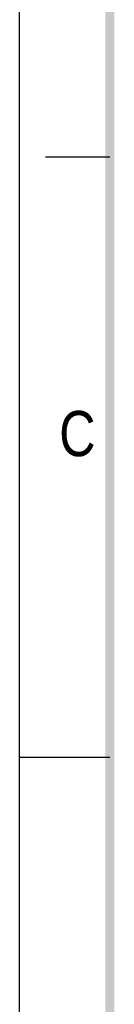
# Model space of a CAD drawing. Header units: millimetres. Extents: x 0 to 210, y 0 to 297.
# Tile 2 of 21: x 0 to 7, y 129 to 206. Entities that reach past the tile are written whole.
import ezdxf

# ---------------------------------------------------------------- set-up
doc = ezdxf.new("R2010")
doc.units = ezdxf.units.MM
doc.header["$LTSCALE"] = 19.36
doc.layers.get('0').update_dxf_attribs({"linetype": 'CONTINUOUS'})
doc.styles.add('TEXTSTYLE_2', font='txt', dxfattribs={"width": 0.75})

msp = doc.modelspace()

# ---------------------------------------------------------------- linework, layer by layer
at = {"color": 2, "linetype": 'CONTINUOUS'}
for p, q in [((0, 0), (0, 297)), ((7, 195), (2, 195)), ((0, 148.5), (7, 148.5))]:
    msp.add_line(p, q, dxfattribs=at)
at = {"color": 7, "linetype": 'CONTINUOUS', "const_width": 0.7}
msp.add_lwpolyline([(7, 7), (7, 290)], dxfattribs=at)

# ---------------------------------------------------------------- texts
at = {"color": 5, "linetype": 'CONTINUOUS', "style": 'TEXTSTYLE_2', "width": 0.833333}
msp.add_text('C', height=3.5, dxfattribs=at).set_placement((3.07, 171.834))

doc.saveas('drawing.dxf')
